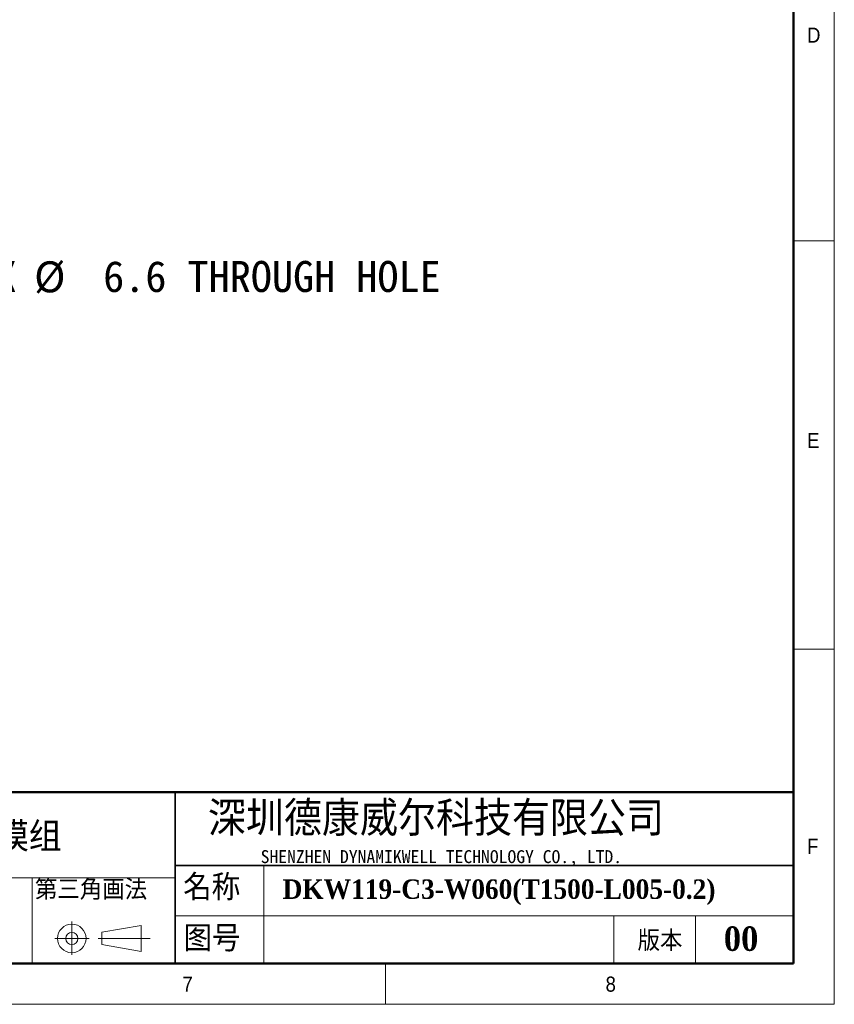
# Model space of a CAD drawing. Header units: millimetres. Extents: x 35 to 2905, y 35 to 2044.
# Tile 4 of 7: x 2206 to 2905, y 35 to 879. Entities that reach past the tile are written whole.
import ezdxf

# ---------------------------------------------------------------- set-up
doc = ezdxf.new("R2010")
doc.units = ezdxf.units.MM
doc.header["$LTSCALE"] = 7
doc.layers.add('DIMNS', color=7, linetype='Continuous')
doc.styles.add('SLDTEXTSTYLE1', font='Gothic.ttf', dxfattribs={"width": 0.913})
doc.styles.add('SLDTEXTSTYLE2', font='timesbd.ttf', dxfattribs={"width": 0.933})
doc.styles.add('SLDTEXTSTYLE4', font='txt', dxfattribs={"bigfont": 'bigfont'})
doc.styles.add('SLDTEXTSTYLE5', font='txt', dxfattribs={"bigfont": 'bigfont'})
doc.styles.add('SLDTEXTSTYLE6', font='txt')
doc.styles.add('SLDTEXTSTYLE7', font='timesbd.ttf', dxfattribs={"width": 0.933, "bigfont": 'bigfont'})
doc.styles.add('SLDTEXTSTYLE8', font='txt')
doc.dimstyles.new('SLDDIMSTYLE6', dxfattribs={"dimtxt": 26.6, "dimasz": 14, "dimexe": 0, "dimexo": 0.0625, "dimgap": 6.65, "dimtad": 0, "dimtih": 1, "dimtoh": 1, "dimdec": 1, "dimrnd": 1e-09, "dimzin": 12, "dimdsep": 46, "dimtxsty": 'SLDTEXTSTYLE8', "dimsah": 1, "dimcen": 0, "dimadec": 0, "dimazin": 3, "dimtfac": 1, "dimtdec": 1, "dimtofl": 0, "dimtmove": 0, "dimatfit": 3, "dimfxl": 0, "dimfrac": 2, "dimtolj": 1, "dimtzin": 12, "dimarcsym": 0})

# ---------------------------------------------------------------- blocks, each defined once
blk = doc.blocks.new('_D_17')
at = {"layer": 'DIMNS'}
for p, q in [((2058.24, 595.69), (2121.51, 658.96)), ((2121.51, 658.96), (2149.51, 658.96))]:
    blk.add_line(p, q, dxfattribs=at)
blk.add_solid([(2058.24, 595.69), (2069.62, 604.11), (2066.65, 607.08)], dxfattribs=at)
at = {"layer": 'DIMNS', "char_height": 26.6, "attachment_point": 1, "style": 'SLDTEXTSTYLE8'}
for s, insert in [('34X ', (2149.51, 672.36)), ('%%c', (2218.74, 672.1)), (' 6.6 THROUGH HOLE', (2259.84, 672.36))]:
    blk.add_mtext(s, dxfattribs=dict(at, insert=insert))

msp = doc.modelspace()

# ---------------------------------------------------------------- linework, layer by layer
at = {"color": 7, "linetype": 'Continuous', "lineweight": 18}
for p, q in [((2905, 35), (2905, 2044)), ((2870, 2009), (2870, 70)), ((2870, 689.5), (2905, 689.5)), ((2870, 339.5), (2905, 339.5)), ((2415.65, 154), (2415.65, 70)), ((1926.29, 143.5), (2339.76, 143.5)), ((2217.1, 143.5), (2217.1, 70)), ((2339.76, 110.88), (2870, 110.88)), ((2716, 110.88), (2716, 70)), ((2786, 110.88), (2786, 70)), ((2251.06, 106.04), (2251.06, 77.44)), ((2276.67, 96.73), (2310.66, 102.61)), ((2310.66, 102.61), (2310.66, 80.22)), ((2276.67, 86.23), (2276.67, 96.73)), ((2236.5, 91.48), (2265.91, 91.48)), ((2273.64, 91.48), (2318.36, 91.48)), ((2276.67, 86.23), (2310.66, 80.22)), ((70, 70), (2870, 70)), ((861, 70), (2870, 70)), ((2520, 70), (2520, 35)), ((35, 35), (2905, 35))]:
    msp.add_line(p, q, dxfattribs=at)
at = {"color": 7, "linetype": 'Continuous', "lineweight": 50}
for p, q in [((2870, 2009), (2870, 70)), ((2870, 217), (1281, 217)), ((70, 70), (2870, 70))]:
    msp.add_line(p, q, dxfattribs=at)
at = {"color": 7, "linetype": 'Continuous', "lineweight": 35}
for p, q in [((2339.76, 217), (2339.76, 70)), ((2339.76, 154), (2870, 154))]:
    msp.add_line(p, q, dxfattribs=at)
at = {"color": 7, "linetype": 'Continuous', "lineweight": 18}
for radius in [12.25, 5.25]:
    msp.add_circle((2251.06, 91.48), radius, dxfattribs=at)

# ---------------------------------------------------------------- texts
at = {"color": 7, "linetype": 'Continuous', "lineweight": 0}
for s, insert, char_height, attachment_point, style in [('D', (2881.67, 872.52), 12.96, 1, 'SLDTEXTSTYLE1'), ('E', (2881.67, 524.92), 12.96, 1, 'SLDTEXTSTYLE1'), ('深圳德康威尔科技有限公司', (2367.78, 209.07), 29.6333, 1, 'SLDTEXTSTYLE5'), ('单轴模组', (2129.33, 190.67), 22.225, 1, 'SLDTEXTSTYLE7'), ('F', (2881.67, 176.95), 12.96, 1, 'SLDTEXTSTYLE1'), ('SHENZHEN DYNAMIKWELL TECHNOLOGY CO., LTD.', (2413.02, 167.18), 11.1125, 1, 'SLDTEXTSTYLE6'), ('名称', (2346.56, 146.34), 22.225, 1, 'SLDTEXTSTYLE4'), ('DKW119-C3-W060(T1500-L005-0.2)', (2431.84, 142.09), 16.6687, 1, 'SLDTEXTSTYLE2'), ('图号', (2346.86, 102.52), 22.225, 1, 'SLDTEXTSTYLE4'), ('00', (2825.06, 101.8), 21, 2, 'SLDTEXTSTYLE2'), ('版本', (2736.3, 98.31), 17.5, 1, 'SLDTEXTSTYLE4'), ('7', (2346.02, 58.78), 12.96, 1, 'SLDTEXTSTYLE1'), ('8', (2708.84, 58.78), 12.96, 1, 'SLDTEXTSTYLE1')]:
    msp.add_mtext(s, dxfattribs=dict(at, insert=insert, char_height=char_height, attachment_point=attachment_point, style=style))
at = {"layer": 'DIMNS', "color": 7, "insert": (2219.42, 142.13), "char_height": 17.5, "attachment_point": 1, "style": 'SLDTEXTSTYLE4'}
msp.add_mtext('第三角画法', dxfattribs=at)

# ---------------------------------------------------------------- dimensions: what is measured, and where the dimension line sits
at = {"layer": 'DIMNS'}
dim = msp.add_diameter_dim_2p(p1=(2053.57, 591.03), p2=(2058.24, 595.69), text='34X <> THROUGH HOLE\\P', dimstyle='SLDDIMSTYLE6', dxfattribs=at)
dim.commit()
dim.dimension.update_dxf_attribs({"geometry": '_D_17', "text_midpoint": (2369, 658.96), "dimtype": 163})

doc.saveas('drawing.dxf')
